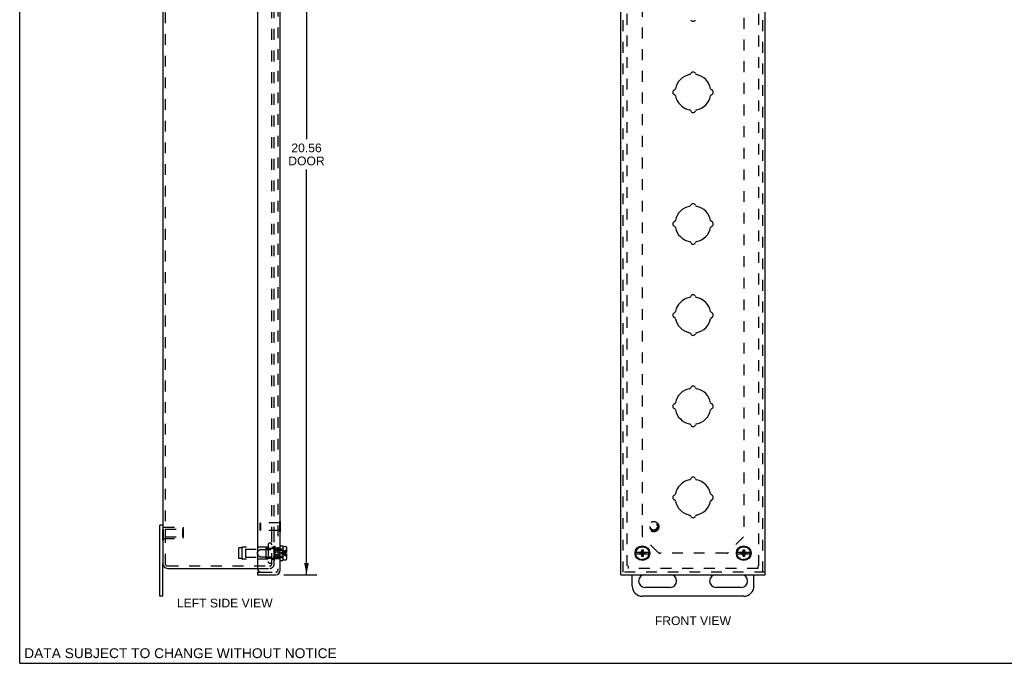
# Model space of a CAD drawing. Header units: inches. Extents: x 0 to 48.6, y 0 to 31.4.
# Tile 1 of 3: x 0 to 24.3, y 0 to 15.9. Entities that reach past the tile are written whole.
import ezdxf

# ---------------------------------------------------------------- set-up
doc = ezdxf.new("R2010")
doc.units = ezdxf.units.IN
doc.header["$LTSCALE"] = 2.671429
doc.header["$MEASUREMENT"] = 0
doc.linetypes.add('HIDDEN', pattern=[0.2, 0.1, -0.1])
doc.layers.get('0').update_dxf_attribs({"linetype": 'CONTINUOUS'})
for name, color, linetype in [('DEFAULT_2', 8, 'HIDDEN'), ('DIMENSIONS', 7, 'CONTINUOUS'), ('DOOR_ASSEMBLY', 7, 'CONTINUOUS')]:
    doc.layers.add(name, color=color, linetype=linetype)
doc.styles.get("Standard").update_dxf_attribs({"font": 'arial.ttf'})
doc.dimstyles.new('DIMSTYLE_2', dxfattribs={"dimtxt": 0.214286, "dimasz": 0.285714, "dimexe": 0.09, "dimexo": 0.07, "dimgap": 0.0375, "dimtad": 0, "dimtih": 1, "dimtoh": 1, "dimzin": 4, "dimdsep": 46, "dimtxsty": 'Standard', "dimblk": '_FILLED', "dimblk1": '_FILLED', "dimblk2": '_FILLED', "dimcen": 0.09, "dimazin": 1, "dimtfac": 1, "dimtdec": 3, "dimtofl": 0, "dimtmove": 0, "dimatfit": 3, "dimldrblk": '_FILLED', "dimfxl": 0, "dimtolj": 1, "dimtzin": 4, "dimarcsym": 0})

# ---------------------------------------------------------------- blocks, each defined once
blk = doc.blocks.new('_FILLED')
at = {"color": 0, "linetype": 'ByBlock'}
blk.add_solid([(0, 0), (-1, 0.2), (-1, -0.2)], dxfattribs=at)
blk = doc.blocks.new('*D2')
at = {"layer": 'DIMENSIONS', "color": 2, "linetype": 'Continuous'}
for p, q in [((6.515, 22.75), (7.331, 22.75)), ((7.074, 22.75), (7.074, 12.934)), ((7.074, 2.187), (7.074, 12.184)), ((6.515, 2.187), (7.331, 2.187))]:
    blk.add_line(p, q, dxfattribs=at)
at = {"layer": 'DIMENSIONS', "color": 2, "linetype": 'Continuous', "xscale": 0.2857142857, "yscale": 0.2857142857, "zscale": 0.2857142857}
for p, rotation in [((7.074, 22.75), 90), ((7.074, 2.187), 270)]:
    blk.add_blockref('_FILLED', p, dxfattribs=dict(at, rotation=rotation))
at = {"layer": 'DIMENSIONS', "color": 2, "linetype": 'Continuous', "insert": (7.074, 12.827), "char_height": 0.2143, "width": 0.89697, "attachment_point": 2, "line_spacing_factor": 0.9}
blk.add_mtext('20.56\\PDOOR', dxfattribs=at)

msp = doc.modelspace()

# ---------------------------------------------------------------- linework, layer by layer
at = {"color": 7, "linetype": 'Continuous'}
for p, q in [((0, 0), (0, 31.4286)), ((3.5294, 3.4058), (3.4544, 3.4058)), ((3.5294, 1.6558), (3.5294, 2.4633)), ((15.1088, 1.9058), (15.1088, 2.187)), ((15.4213, 2.187), (16.0463, 2.187)), ((17.1713, 2.187), (17.7963, 2.187)), ((18.1088, 1.9058), (18.1088, 2.187)), ((16.0463, 1.8745), (15.4213, 1.8745)), ((17.7963, 1.8745), (17.1713, 1.8745)), ((3.5294, 1.6558), (3.4544, 1.6558)), ((17.8588, 1.6558), (15.3588, 1.6558)), ((0, 0), (48.5714, 0))]:
    msp.add_line(p, q, dxfattribs=at)
at = {"color": 3, "linetype": 'Continuous'}
for p, q in [((3.5294, 22.4733), (3.5294, 2.4633)), ((3.4544, 1.6558), (3.4544, 3.4058)), ((3.6494, 2.3433), (5.8674, 2.3433))]:
    msp.add_line(p, q, dxfattribs=at)
msp.add_arc((3.6494, 2.4633), 0.12, 180, 270, dxfattribs=at)
at = {"color": 7, "linetype": 'Continuous'}
for centre, radius, start, end in [((15.4213, 2.0308), 0.1562, 90, 270), ((16.0463, 2.0308), 0.1562, 270, 90), ((17.1713, 2.0308), 0.1562, 90, 270), ((17.7963, 2.0308), 0.1562, 270, 90), ((15.3588, 1.9058), 0.25, 180, 270), ((17.8588, 1.9058), 0.25, 270, 360)]:
    msp.add_arc(centre, radius, start, end, dxfattribs=at)
at = {"layer": 'DEFAULT_2', "color": 8, "linetype": 'HIDDEN'}
for p, q in [((3.5894, 22.4733), (3.5894, 2.4633)), ((6.2194, 3.0995), (6.2194, 22.4813)), ((6.2794, 3.0995), (6.2794, 22.4813)), ((14.9838, 2.4033), (14.9838, 22.5713)), ((18.2338, 2.4033), (18.2338, 22.5333)), ((15.3588, 3.1325), (15.3588, 21.7861)), ((17.8588, 21.804), (17.8588, 3.1325)), ((3.529, 3.3984), (3.55, 3.3984)), ((3.529, 3.0381), (3.529, 3.3984)), ((3.529, 3.3083), (3.55, 3.3083)), ((3.55, 3.0381), (3.55, 3.3984)), ((3.55, 3.3583), (4.029, 3.3583)), ((3.5915, 3.3133), (4.019, 3.3133)), ((3.5915, 3.3133), (3.5915, 3.1233)), ((4.019, 3.3133), (4.029, 3.3233)), ((4.019, 3.3133), (4.019, 3.1233)), ((4.029, 3.3583), (4.029, 3.0783)), ((3.529, 3.1282), (3.55, 3.1282)), ((3.529, 3.0381), (3.55, 3.0381)), ((3.55, 3.0783), (4.029, 3.0783)), ((3.5915, 3.1233), (4.019, 3.1233)), ((4.019, 3.1233), (4.029, 3.1133)), ((6.1269, 2.922), (6.1269, 2.5145)), ((6.2194, 2.4553), (6.2194, 3.0994)), ((6.2794, 2.4553), (6.2794, 3.0994)), ((15.7468, 2.7366), (15.3618, 3.1216)), ((17.8565, 3.1222), (17.4709, 2.7366)), ((5.4759, 2.8533), (5.4069, 2.8533)), ((5.4069, 2.5833), (5.4069, 2.8533)), ((5.4759, 2.8533), (5.4759, 2.5833)), ((6.1269, 2.8643), (5.4938, 2.8643)), ((5.5694, 2.8133), (6.0694, 2.8133)), ((5.5694, 2.8133), (5.5694, 2.6233)), ((6.0694, 2.8333), (6.0694, 2.6033)), ((6.0794, 2.8433), (6.2894, 2.8433)), ((6.2194, 2.8643), (6.2614, 2.8643)), ((6.2714, 2.8883), (6.2894, 2.8883)), ((6.2714, 2.8883), (6.2714, 2.5483)), ((6.2894, 2.8883), (6.2894, 2.5483)), ((17.4267, 2.7183), (15.791, 2.7183)), ((5.4759, 2.5833), (5.4069, 2.5833)), ((6.1269, 2.5723), (5.4938, 2.5723)), ((5.5694, 2.6233), (6.0694, 2.6233)), ((6.0794, 2.5933), (6.2894, 2.5933)), ((6.2194, 2.5723), (6.2614, 2.5723)), ((6.2714, 2.5483), (6.2894, 2.5483)), ((3.6494, 2.4033), (6.1644, 2.4033)), ((5.8674, 2.3433), (6.1674, 2.3433)), ((6.1644, 2.4033), (6.1674, 2.4033)), ((15.0058, 2.4033), (15.0058, 2.3433)), ((18.2118, 2.3433), (15.0058, 2.3433)), ((18.2118, 2.3433), (18.2118, 2.4033))]:
    msp.add_line(p, q, dxfattribs=at)
for centre in [(15.3588, 2.7183), (17.8588, 2.7183)]:
    msp.add_circle(centre, 0.1585, dxfattribs=at)
for centre, radius, start, end in [((6.1731, 2.922), 0.0462, 0, 180), ((5.4938, 2.8443), 0.02, 90, 153.25632), ((6.0794, 2.8333), 0.01, 90, 180.00003), ((6.2614, 2.8743), 0.01, 270, 359.99996), ((15.791, 2.7808), 0.0625, 225, 270), ((17.4267, 2.7808), 0.0625, 270, 315), ((3.6494, 2.4633), 0.06, 180, 270), ((5.4938, 2.5923), 0.02, 206.74368, 270), ((6.0794, 2.6033), 0.01, 179.99997, 270), ((6.1731, 2.5145), 0.0462, 180, 360), ((6.1674, 2.4553), 0.112, 270, 360), ((6.1674, 2.4553), 0.052, 270, 360), ((6.2614, 2.5623), 0.01, 0.00004, 90)]:
    msp.add_arc(centre, radius, start, end, dxfattribs=at)
at = {"layer": 'DOOR_ASSEMBLY', "color": 3, "linetype": 'Continuous'}
for p, q in [((5.8674, 22.5995), (5.8674, 2.337)), ((6.4274, 2.299), (6.4274, 22.6375)), ((14.8276, 2.247), (14.8276, 22.6895)), ((18.3901, 2.247), (18.3901, 22.6895)), ((5.8674, 2.187), (6.3154, 2.187)), ((14.8276, 2.187), (18.3901, 2.187))]:
    msp.add_line(p, q, dxfattribs=at)
at = {"layer": 'DOOR_ASSEMBLY', "color": 8, "linetype": 'HIDDEN'}
for p, q in [((6.3674, 22.6375), (6.3674, 2.299)), ((14.8876, 2.247), (14.8876, 22.6895)), ((18.3301, 2.247), (18.3301, 22.6895)), ((5.9314, 3.456), (5.9414, 3.466)), ((5.9314, 3.288), (5.9314, 3.456)), ((6.4134, 3.466), (5.9414, 3.466)), ((5.9414, 3.466), (5.9414, 3.278)), ((6.4274, 3.5), (6.4134, 3.5)), ((6.4134, 3.244), (6.4134, 3.5)), ((5.9314, 3.288), (5.9414, 3.278)), ((6.4134, 3.278), (5.9414, 3.278)), ((6.4274, 3.244), (6.4134, 3.244)), ((5.8679, 2.7513), (5.9245, 2.8079)), ((5.8679, 2.6853), (5.8679, 2.7513)), ((5.8679, 2.6853), (5.9245, 2.6287)), ((5.9351, 2.8123), (6.2487, 2.8123)), ((6.2715, 2.7957), (6.2593, 2.8079)), ((6.2799, 2.8388), (6.3024, 2.8613)), ((6.2799, 2.7483), (6.2799, 2.8388)), ((6.2799, 2.8283), (6.4899, 2.8283)), ((6.2799, 2.7483), (6.4099, 2.7483)), ((6.2799, 2.6883), (6.4099, 2.6883)), ((6.2799, 2.5978), (6.2799, 2.6883)), ((6.2821, 2.7913), (6.4899, 2.7913)), ((6.3024, 2.8613), (6.3024, 2.7483)), ((6.3024, 2.8483), (6.4274, 2.8483)), ((6.3024, 2.6883), (6.3024, 2.5753)), ((6.4099, 2.7483), (6.4099, 2.6883)), ((6.5094, 2.7277), (6.4919, 2.7255)), ((6.5094, 2.7089), (6.4919, 2.711)), ((5.9351, 2.6243), (6.2487, 2.6243)), ((6.2715, 2.6409), (6.2593, 2.6287)), ((6.2799, 2.6083), (6.4899, 2.6083)), ((6.2799, 2.5978), (6.3024, 2.5753)), ((6.2821, 2.6453), (6.4899, 2.6453)), ((6.3024, 2.5883), (6.4274, 2.5883)), ((5.9574, 2.247), (6.3154, 2.247)), ((18.3901, 2.247), (14.8276, 2.247))]:
    msp.add_line(p, q, dxfattribs=at)
at = {"layer": 'DOOR_ASSEMBLY', "color": 7, "linetype": 'Continuous'}
for p, q in [((6.4314, 3.5), (6.4274, 3.5)), ((6.4314, 3.244), (6.4314, 3.5)), ((6.4314, 3.244), (6.4274, 3.244)), ((6.4274, 2.8993), (6.4899, 2.8993)), ((6.4899, 2.8993), (6.4899, 2.5373)), ((6.4899, 2.7913), (6.4949, 2.7913)), ((6.4949, 2.5663), (6.4949, 2.8703)), ((6.5099, 2.8853), (6.5629, 2.8853)), ((6.5449, 2.7348), (6.5779, 2.7348)), ((6.5449, 2.7348), (6.5449, 2.7018)), ((6.5449, 2.7018), (6.5779, 2.7018)), ((6.5779, 2.8703), (6.5779, 2.7348)), ((6.5779, 2.7018), (6.5779, 2.5663)), ((15.3262, 2.7348), (15.1926, 2.7348)), ((15.1926, 2.7018), (15.3262, 2.7018)), ((15.2941, 2.7316), (15.3208, 2.7316)), ((15.2941, 2.7316), (15.4236, 2.7049)), ((15.2941, 2.7049), (15.4236, 2.7316)), ((15.2941, 2.7049), (15.2941, 2.7316)), ((15.3208, 2.7049), (15.2941, 2.7049)), ((15.3118, 2.7348), (15.3312, 2.7459)), ((15.3312, 2.6906), (15.3118, 2.7018)), ((15.3208, 2.7316), (15.3262, 2.7348)), ((15.3208, 2.7316), (15.3969, 2.7049)), ((15.3208, 2.7049), (15.3969, 2.7316)), ((15.3262, 2.7018), (15.3208, 2.7049)), ((15.3312, 2.7459), (15.3423, 2.7653)), ((15.3312, 2.7459), (15.3865, 2.6906)), ((15.3312, 2.6906), (15.3865, 2.7459)), ((15.3423, 2.6713), (15.3312, 2.6906)), ((15.3423, 2.7983), (15.3753, 2.7983)), ((15.3753, 2.6383), (15.3423, 2.7983)), ((15.3423, 2.7653), (15.3423, 2.7983)), ((15.3423, 2.6383), (15.3753, 2.7983)), ((15.3753, 2.6713), (15.3423, 2.7653)), ((15.3423, 2.6713), (15.3753, 2.7653)), ((15.3753, 2.7983), (15.3753, 2.7653)), ((15.3753, 2.7653), (15.3865, 2.7459)), ((15.3865, 2.6906), (15.3753, 2.6713)), ((15.3865, 2.7459), (15.4058, 2.7348)), ((15.4058, 2.7018), (15.3865, 2.6906)), ((15.525, 2.7348), (15.3914, 2.7348)), ((15.3914, 2.7348), (15.3969, 2.7316)), ((15.3969, 2.7049), (15.3914, 2.7018)), ((15.3914, 2.7018), (15.525, 2.7018)), ((15.3969, 2.7316), (15.4236, 2.7316)), ((15.4236, 2.7049), (15.3969, 2.7049)), ((15.4236, 2.7316), (15.4236, 2.7049)), ((17.8262, 2.7348), (17.6926, 2.7348)), ((17.6926, 2.7018), (17.8262, 2.7018)), ((17.7941, 2.7049), (17.9236, 2.7316)), ((17.7941, 2.7316), (17.8208, 2.7316)), ((17.7941, 2.7316), (17.9236, 2.7049)), ((17.7941, 2.7049), (17.7941, 2.7316)), ((17.8208, 2.7049), (17.7941, 2.7049)), ((17.8118, 2.7348), (17.8312, 2.7459)), ((17.8312, 2.6906), (17.8118, 2.7018)), ((17.8208, 2.7316), (17.8262, 2.7348)), ((17.8208, 2.7316), (17.8969, 2.7049)), ((17.8208, 2.7049), (17.8969, 2.7316)), ((17.8262, 2.7018), (17.8208, 2.7049)), ((17.8312, 2.7459), (17.8423, 2.7653)), ((17.8312, 2.7459), (17.8865, 2.6906)), ((17.8312, 2.6906), (17.8865, 2.7459)), ((17.8423, 2.6713), (17.8312, 2.6906)), ((17.8423, 2.7983), (17.8753, 2.7983)), ((17.8753, 2.6383), (17.8423, 2.7983)), ((17.8423, 2.7653), (17.8423, 2.7983)), ((17.8423, 2.6383), (17.8753, 2.7983)), ((17.8753, 2.6713), (17.8423, 2.7653)), ((17.8423, 2.6713), (17.8753, 2.7653)), ((17.8753, 2.7983), (17.8753, 2.7653)), ((17.8753, 2.7653), (17.8865, 2.7459)), ((17.8865, 2.6906), (17.8753, 2.6713)), ((17.8865, 2.7459), (17.9058, 2.7348)), ((17.9058, 2.7018), (17.8865, 2.6906)), ((18.025, 2.7348), (17.8914, 2.7348)), ((17.8914, 2.7348), (17.8969, 2.7316)), ((17.8969, 2.7049), (17.8914, 2.7018)), ((17.8914, 2.7018), (18.025, 2.7018)), ((17.8969, 2.7316), (17.9236, 2.7316)), ((17.9236, 2.7049), (17.8969, 2.7049)), ((17.9236, 2.7316), (17.9236, 2.7049)), ((6.4274, 2.5373), (6.4899, 2.5373)), ((6.4899, 2.6453), (6.4949, 2.6453)), ((6.5099, 2.5513), (6.5629, 2.5513)), ((15.3423, 2.6383), (15.3423, 2.6713)), ((15.3753, 2.6383), (15.3423, 2.6383)), ((15.3753, 2.6713), (15.3753, 2.6383)), ((17.8423, 2.6383), (17.8423, 2.6713)), ((17.8753, 2.6383), (17.8423, 2.6383)), ((17.8753, 2.6713), (17.8753, 2.6383)), ((5.8674, 2.247), (5.9574, 2.247)), ((5.8674, 2.247), (5.8674, 2.187)), ((14.8276, 2.187), (14.8276, 2.247)), ((18.3901, 2.187), (18.3901, 2.247))]:
    msp.add_line(p, q, dxfattribs=at)
at = {"layer": 'DOOR_ASSEMBLY', "color": 8, "linetype": 'HIDDEN'}
for points in [[(6.5779, 2.7653), (6.5541, 2.759), (6.5307, 2.752), (6.5077, 2.7445), (6.4851, 2.7364), (6.4628, 2.7276), (6.4409, 2.7183)], [(6.5077, 2.7629), (6.4851, 2.7491), (6.4628, 2.7342), (6.4409, 2.7183)], [(6.5779, 2.7459), (6.5541, 2.7422), (6.5307, 2.7381), (6.5077, 2.7337), (6.4851, 2.7289), (6.4628, 2.7238), (6.4409, 2.7183)], [(6.4919, 2.7255), (6.4747, 2.7232), (6.4577, 2.7208), (6.4409, 2.7183)], [(6.4919, 2.711), (6.4747, 2.7133), (6.4577, 2.7157), (6.4409, 2.7183)], [(6.5779, 2.6906), (6.5541, 2.6943), (6.5307, 2.6984), (6.5077, 2.7028), (6.4851, 2.7076), (6.4628, 2.7128), (6.4409, 2.7183)], [(6.5779, 2.6713), (6.5541, 2.6776), (6.5307, 2.6845), (6.5077, 2.692), (6.4851, 2.7002), (6.4628, 2.7089), (6.4409, 2.7183)], [(6.5077, 2.6736), (6.4851, 2.6875), (6.4628, 2.7024), (6.4409, 2.7183)], [(6.5779, 2.7983), (6.5541, 2.7875), (6.5307, 2.7757), (6.5077, 2.7629)], [(6.5779, 2.6383), (6.5541, 2.649), (6.5307, 2.6608), (6.5077, 2.6736)], [(6.5449, 2.7316), (6.527, 2.7297), (6.5094, 2.7277)], [(6.5449, 2.7049), (6.527, 2.7068), (6.5094, 2.7089)]]:
    msp.add_lwpolyline(points, dxfattribs=at)
for radius in [0.128, 0.0981, 0.094, 0.084]:
    msp.add_circle((15.6376, 3.372), radius, dxfattribs=at)
at = {"layer": 'DOOR_ASSEMBLY', "color": 7, "linetype": 'Continuous'}
for centre, radius in [((15.3588, 2.7183), 0.181), ((15.3588, 2.7183), 0.167), ((17.8588, 2.7183), 0.181), ((17.8588, 2.7183), 0.167)]:
    msp.add_circle(centre, radius, dxfattribs=at)
at = {"layer": 'DOOR_ASSEMBLY', "color": 3, "linetype": 'Continuous'}
for centre, radius, start, end in [((16.6088, 15.9063), 0.0625, 200.80102, 339.19898), ((16.6088, 14.5303), 0.0625, 20.80102, 159.19898), ((16.6088, 14.0933), 0.443, 101.44242, 168.55758), ((16.513, 14.5667), 0.04, 281.44242, 339.19898), ((16.7046, 14.5667), 0.04, 200.80102, 258.55758), ((16.6088, 14.0933), 0.443, 11.44242, 78.55758), ((16.1718, 14.0933), 0.0625, 110.80102, 249.19898), ((16.1354, 14.1891), 0.04, 290.80102, 348.55758), ((17.0822, 14.1891), 0.04, 191.44242, 249.19898), ((17.0458, 14.0933), 0.0625, 290.80102, 69.19898), ((16.1354, 13.9975), 0.04, 11.44242, 69.19898), ((16.6088, 14.0933), 0.443, 191.44242, 258.55758), ((16.6088, 14.0933), 0.443, 281.44242, 348.55758), ((17.0822, 13.9975), 0.04, 110.80102, 168.55758), ((16.513, 13.6199), 0.04, 20.80102, 78.55758), ((16.6088, 13.6563), 0.0625, 200.80102, 339.19898), ((16.7046, 13.6199), 0.04, 101.44242, 159.19898), ((16.6088, 10.8433), 0.443, 101.44242, 168.55758), ((16.513, 11.3167), 0.04, 281.44242, 339.19898), ((16.6088, 11.2803), 0.0625, 20.80102, 159.19898), ((16.7046, 11.3167), 0.04, 200.80102, 258.55758), ((16.6088, 10.8433), 0.443, 11.44242, 78.55758), ((16.1354, 10.9391), 0.04, 290.80102, 348.55758), ((17.0822, 10.9391), 0.04, 191.44242, 249.19898), ((16.1718, 10.8433), 0.0625, 110.80102, 249.19898), ((16.1354, 10.7475), 0.04, 11.44242, 69.19898), ((16.6088, 10.8433), 0.443, 191.44242, 258.55758), ((16.6088, 10.8433), 0.443, 281.44242, 348.55758), ((17.0822, 10.7475), 0.04, 110.80102, 168.55758), ((17.0458, 10.8433), 0.0625, 290.80102, 69.19898), ((16.513, 10.3699), 0.04, 20.80102, 78.55758), ((16.6088, 10.4063), 0.0625, 200.80102, 339.19898), ((16.7046, 10.3699), 0.04, 101.44242, 159.19898), ((16.6088, 8.5933), 0.443, 101.44242, 168.55758), ((16.513, 9.0667), 0.04, 281.44242, 339.19898), ((16.6088, 9.0303), 0.0625, 20.80102, 159.19898), ((16.7046, 9.0667), 0.04, 200.80102, 258.55758), ((16.6088, 8.5933), 0.443, 11.44242, 78.55758), ((16.1718, 8.5933), 0.0625, 110.80102, 249.19898), ((16.1354, 8.6891), 0.04, 290.80102, 348.55758), ((16.1354, 8.4975), 0.04, 11.44242, 69.19898), ((16.6088, 8.5933), 0.443, 191.44242, 258.55758), ((16.6088, 8.5933), 0.443, 281.44242, 348.55758), ((17.0822, 8.6891), 0.04, 191.44242, 249.19898), ((17.0822, 8.4975), 0.04, 110.80102, 168.55758), ((17.0458, 8.5933), 0.0625, 290.80102, 69.19898), ((16.513, 8.1199), 0.04, 20.80102, 78.55758), ((16.6088, 8.1563), 0.0625, 200.80102, 339.19898), ((16.7046, 8.1199), 0.04, 101.44242, 159.19898), ((16.513, 6.8167), 0.04, 281.44242, 339.19898), ((16.6088, 6.7803), 0.0625, 20.80102, 159.19898), ((16.7046, 6.8167), 0.04, 200.80102, 258.55758), ((16.6088, 6.3433), 0.443, 101.44242, 168.55758), ((16.6088, 6.3433), 0.443, 11.44242, 78.55758), ((16.1718, 6.3433), 0.0625, 110.80102, 249.19898), ((16.1354, 6.4391), 0.04, 290.80102, 348.55758), ((17.0822, 6.4391), 0.04, 191.44242, 249.19898), ((17.0458, 6.3433), 0.0625, 290.80102, 69.19898), ((16.1354, 6.2475), 0.04, 11.44242, 69.19898), ((16.6088, 6.3433), 0.443, 191.44242, 258.55758), ((16.6088, 6.3433), 0.443, 281.44242, 348.55758), ((17.0822, 6.2475), 0.04, 110.80102, 168.55758), ((16.513, 5.8699), 0.04, 20.80102, 78.55758), ((16.6088, 5.9063), 0.0625, 200.80102, 339.19898), ((16.7046, 5.8699), 0.04, 101.44242, 159.19898), ((16.6088, 4.0933), 0.443, 101.44242, 168.55758), ((16.513, 4.5667), 0.04, 281.44242, 339.19898), ((16.6088, 4.5303), 0.0625, 20.80102, 159.19898), ((16.7046, 4.5667), 0.04, 200.80102, 258.55758), ((16.6088, 4.0933), 0.443, 11.44242, 78.55758), ((16.1718, 4.0933), 0.0625, 110.80102, 249.19898), ((16.1354, 4.1891), 0.04, 290.80102, 348.55758), ((17.0822, 4.1891), 0.04, 191.44242, 249.19898), ((17.0458, 4.0933), 0.0625, 290.80102, 69.19898), ((16.1354, 3.9975), 0.04, 11.44242, 69.19898), ((16.6088, 4.0933), 0.443, 191.44242, 258.55758), ((16.6088, 4.0933), 0.443, 281.44242, 348.55758), ((17.0822, 3.9975), 0.04, 110.80102, 168.55758), ((16.513, 3.6199), 0.04, 20.80102, 78.55758), ((16.7046, 3.6199), 0.04, 101.44242, 159.19898), ((16.6088, 3.6563), 0.0625, 200.80102, 339.19898), ((5.9574, 2.337), 0.09, 180, 270), ((6.3154, 2.299), 0.112, 270, 360)]:
    msp.add_arc(centre, radius, start, end, dxfattribs=at)
at = {"layer": 'DOOR_ASSEMBLY', "color": 8, "linetype": 'HIDDEN'}
for centre, radius, start, end in [((5.9351, 2.7973), 0.015, 90, 135), ((6.2487, 2.7973), 0.015, 45.00006, 90), ((6.2821, 2.8063), 0.015, 225.00006, 270), ((5.9351, 2.6393), 0.015, 225, 270), ((6.2487, 2.6393), 0.015, 270, 314.99994), ((6.2821, 2.6303), 0.015, 90, 134.99994), ((6.3154, 2.299), 0.052, 270, 360)]:
    msp.add_arc(centre, radius, start, end, dxfattribs=at)
at = {"layer": 'DOOR_ASSEMBLY', "color": 7, "linetype": 'Continuous'}
for centre, start, end in [((6.5099, 2.8703), 90, 180), ((6.5629, 2.8703), 0, 90), ((6.5099, 2.5663), 180, 270), ((6.5629, 2.5663), 270, 360)]:
    msp.add_arc(centre, 0.015, start, end, dxfattribs=at)

# ---------------------------------------------------------------- texts
at = {"layer": 'DIMENSIONS', "color": 2, "linetype": 'Continuous', "attachment_point": 2, "line_spacing_factor": 0.9}
for s, insert, char_height, width in [('LEFT SIDE VIEW', (5.0584, 1.5943), 0.214286, 2.356346), ('FRONT VIEW', (16.606, 1.1583), 0.21429, 1.875199), ('DATA SUBJECT TO CHANGE WITHOUT NOTICE', (3.9654, 0.3711), 0.242857, 7.693787)]:
    msp.add_mtext(s, dxfattribs=dict(at, insert=insert, char_height=char_height, width=width))

# ---------------------------------------------------------------- dimensions: what is measured, and where the dimension line sits
at = {"layer": 'DIMENSIONS', "color": 2, "linetype": 'Continuous'}
dim = msp.add_linear_dim(base=(7.0737, 2.187), p1=(6.4454, 22.7495), p2=(6.4454, 2.187), angle=270, text='<>\\PDOOR', dimstyle='DIMSTYLE_2', dxfattribs=at)
dim.commit()
dim.dimension.update_dxf_attribs({"geometry": '*D2', "text_midpoint": (7.0737, 12.5589), "dimtype": 160})

doc.saveas('drawing.dxf')
